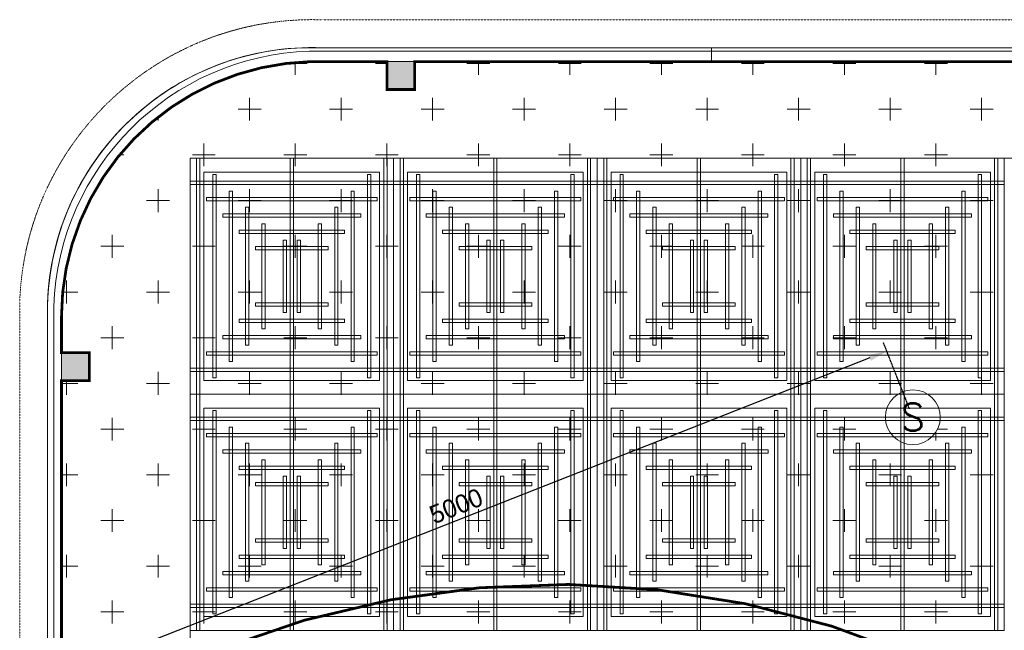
# Model space of a CAD drawing. Header units: millimetres. Extents: x 149250 to 222845, y -30669 to 18303.
# Tile 30 of 36: x 200153 to 205532, y 14963 to 18303. Entities that reach past the tile are written whole.
import ezdxf
from ezdxf.enums import TextEntityAlignment as Align

# ---------------------------------------------------------------- set-up
doc = ezdxf.new("R2010")
doc.units = ezdxf.units.MM
doc.header["$MEASUREMENT"] = 0
doc.header["$PDMODE"] = 3
doc.linetypes.add('( Hidden )', pattern=[0.375, 0.25, -0.125])
doc.linetypes.add('IRISH HOUSE_FF46_HYD AIRPORT_HVAC DUCTING LAYOUT 3$0$( Dashed )', pattern=[0.75, 0.5, -0.25])
doc.layers.get('0').update_dxf_attribs({"lineweight": 5})
doc.layers.get('Defpoints').update_dxf_attribs({"color": 2, "lineweight": 20})
for name, color, linetype, lineweight in [('A-ANNO-DIMS-30', 7, 'Continuous', 5), ('IRISH HOUSE_FF46_HYD AIRPORT_HVAC DUCTING LAYOUT 3$0$00 Structural', 2, 'Continuous', 25), ('IRISH HOUSE_FF46_HYD AIRPORT_HVAC DUCTING LAYOUT 3$0$02_Elevation 00', 8, 'Continuous', 9), ('IRISH HOUSE_FF46_HYD AIRPORT_HVAC DUCTING LAYOUT 3$0$08_Hatch', 140, 'Continuous', 9), ('IRISH HOUSE_FF46_HYD AIRPORT_HVAC DUCTING LAYOUT 3$0$Ceiling', 14, 'Continuous', 9), ('IRISH HOUSE_FF46_HYD AIRPORT_HVAC DUCTING LAYOUT 3$0$Furniture', 14, 'Continuous', 9), ('IRISH HOUSE_FF46_HYD AIRPORT_HVAC DUCTING LAYOUT 3$0$Grey', 8, 'Continuous', 9)]:
    doc.layers.add(name, color=color, linetype=linetype, lineweight=lineweight)
for name, color, linetype, lineweight, true_color in [('IRISH HOUSE_FF46_HYD AIRPORT_HVAC DUCTING LAYOUT 3$0$03 Partition', 7, 'Continuous', 25, 0x2776bb), ('M-MEP-ELFA-DETECTOR', 7, 'Continuous', 20, 0xa50000), ('M-MEP-ELPR-EQUIP', 6, 'Continuous', 20, 0xff00ff)]:
    doc.layers.add(name, color=color, linetype=linetype, lineweight=lineweight, true_color=true_color)
doc.layers.add('IRISH HOUSE_FF46_HYD AIRPORT_HVAC DUCTING LAYOUT 3$0$Flooring', color=8, linetype='Continuous')
doc.layers.add('IRISH HOUSE_FF46_HYD AIRPORT_HVAC DUCTING LAYOUT 3$0$RCP LAYOUT', color=9, linetype='Continuous', true_color=0x808080)
doc.styles.add('Oswald Light', font='txt')
doc.styles.get("Standard").update_dxf_attribs({"font": 'romans.shx'})
doc.dimstyles.new('MDS-50', dxfattribs={"dimtxt": 100, "dimasz": 100, "dimexe": 50, "dimexo": 50, "dimgap": 25, "dimtad": 1, "dimdec": 0, "dimtxsty": 'Oswald Light', "dimcen": 0, "dimdle": 1.5875, "dimazin": 0, "dimtfac": 1, "dimtdec": 0, "dimtix": 1, "dimtmove": 0, "dimatfit": 0, "dimfxl": 1, "dimfrac": 2, "dimtolj": 1, "dimarcsym": 0})

# ---------------------------------------------------------------- blocks, each defined once
blk = doc.blocks.new('IRISH HOUSE_FF46_HYD AIRPORT_HVAC DUCTING LAYOUT 3$0$IRISH HOUSE-RCP LAYOUT')
at = {"layer": 'IRISH HOUSE_FF46_HYD AIRPORT_HVAC DUCTING LAYOUT 3$0$00 Structural', "lineweight": 0, "ltscale": 0.25, "true_color": 0x808080}
h = blk.add_hatch(color=8, dxfattribs=at)
h.dxf.hatch_style = 1
h.paths.add_polyline_path([(1812, 8901.5), (1812, 8749.1), (1964.4, 8749.1), (1964.4, 8901.5)])
h = blk.add_hatch(color=8, dxfattribs=at)
h.dxf.hatch_style = 1
h.paths.add_polyline_path([(34, 7309.1), (34, 7156.7), (186.4, 7156.7), (186.4, 7309.1)])
at = {"color": 8, "lineweight": 0, "ltscale": 0.25, "true_color": 0x808080}
for p, q in [((736.3, 1918.2), (736.3, 8372.8)), ((736.3, 8372.8), (7409.9, 8372.8)), ((736.3, 7081.9), (736.3, 8372.8)), ((736.3, 8372.8), (1848.5, 8372.8)), ((2960.8, 8372.8), (1848.5, 8372.8)), ((1848.5, 8372.8), (1848.5, 7081.9)), ((1848.5, 8372.8), (1848.5, 7081.9)), ((2960.8, 7081.9), (2960.8, 8372.8)), ((2960.8, 8372.8), (4073.1, 8372.8)), ((2960.8, 7081.9), (2960.8, 8372.8)), ((4073.1, 8372.8), (4073.1, 7081.9)), ((5185.4, 8372.8), (4073.1, 8372.8)), ((4073.1, 8372.8), (4073.1, 7081.9)), ((5185.4, 7081.9), (5185.4, 8372.8)), ((812.5, 7158.1), (812.5, 8296.6)), ((812.5, 8296.6), (1772.3, 8296.6)), ((1772.3, 8296.6), (1772.3, 7158.1)), ((2884.6, 8296.6), (1924.7, 8296.6)), ((1924.7, 8296.6), (1924.7, 7158.1)), ((2884.6, 7158.1), (2884.6, 8296.6)), ((3037, 7158.1), (3037, 8296.6)), ((3037, 8296.6), (3996.9, 8296.6)), ((3996.9, 8296.6), (3996.9, 7158.1)), ((5109.2, 8296.6), (4149.3, 8296.6)), ((4149.3, 8296.6), (4149.3, 7158.1)), ((5109.2, 7158.1), (5109.2, 8296.6)), ((1772.3, 7158.1), (812.5, 7158.1)), ((1924.7, 7158.1), (2884.6, 7158.1)), ((3996.9, 7158.1), (3037, 7158.1)), ((4149.3, 7158.1), (5109.2, 7158.1)), ((1848.5, 7081.9), (736.3, 7081.9)), ((1848.5, 7081.9), (736.3, 7081.9)), ((736.3, 7081.9), (736.3, 5790.9)), ((1848.5, 7081.9), (2960.8, 7081.9)), ((1848.5, 7081.9), (2960.8, 7081.9)), ((1848.5, 5790.9), (1848.5, 7081.9)), ((1848.5, 5790.9), (1848.5, 7081.9)), ((4073.1, 7081.9), (2960.8, 7081.9)), ((4073.1, 7081.9), (2960.8, 7081.9)), ((2960.8, 7081.9), (2960.8, 5790.9)), ((2960.8, 7081.9), (2960.8, 5790.9)), ((4073.1, 5790.9), (4073.1, 7081.9)), ((4073.1, 7081.9), (5185.4, 7081.9)), ((4073.1, 7081.9), (5185.4, 7081.9)), ((4073.1, 5790.9), (4073.1, 7081.9)), ((5185.4, 7081.9), (5185.4, 5790.9)), ((1772.3, 7005.7), (812.5, 7005.7)), ((812.5, 7005.7), (812.5, 5867.1)), ((1772.3, 5867.1), (1772.3, 7005.7)), ((1924.7, 7005.7), (2884.6, 7005.7)), ((1924.7, 5867.1), (1924.7, 7005.7)), ((2884.6, 7005.7), (2884.6, 5867.1)), ((3996.9, 7005.7), (3037, 7005.7)), ((3037, 7005.7), (3037, 5867.1)), ((3996.9, 5867.1), (3996.9, 7005.7)), ((4149.3, 7005.7), (5109.2, 7005.7)), ((4149.3, 5867.1), (4149.3, 7005.7)), ((5109.2, 7005.7), (5109.2, 5867.1)), ((812.5, 5867.1), (1772.3, 5867.1)), ((2884.6, 5867.1), (1924.7, 5867.1)), ((3037, 5867.1), (3996.9, 5867.1)), ((5109.2, 5867.1), (4149.3, 5867.1)), ((736.3, 5790.9), (1848.5, 5790.9)), ((2960.8, 5790.9), (1848.5, 5790.9)), ((2960.8, 5790.9), (4073.1, 5790.9)), ((5185.4, 5790.9), (4073.1, 5790.9))]:
    blk.add_line(p, q, dxfattribs=at)
at = {"layer": 'IRISH HOUSE_FF46_HYD AIRPORT_HVAC DUCTING LAYOUT 3$0$00 Structural', "color": 8, "lineweight": 0, "ltscale": 0.25, "true_color": 0x808080}
for p, q in [((1812, 8901.5), (1964.4, 8901.5)), ((1812, 8749.1), (1812, 8901.5)), ((1964.4, 8901.5), (1964.4, 8749.1)), ((1964.4, 8749.1), (1812, 8749.1)), ((34, 7309.1), (186.4, 7309.1)), ((34, 7156.7), (34, 7309.1)), ((186.4, 7309.1), (186.4, 7156.7)), ((186.4, 7156.7), (34, 7156.7))]:
    blk.add_line(p, q, dxfattribs=at)
at = {"layer": 'IRISH HOUSE_FF46_HYD AIRPORT_HVAC DUCTING LAYOUT 3$0$02_Elevation 00', "color": 8, "lineweight": 0, "ltscale": 0.25, "true_color": 0x808080}
blk.add_line((3585.4, 8901.6), (6588.5, 8901.6), dxfattribs=at)
at = {"layer": 'IRISH HOUSE_FF46_HYD AIRPORT_HVAC DUCTING LAYOUT 3$0$03 Partition', "color": 8, "lineweight": 0, "ltscale": 0.25, "true_color": 0x808080}
for p, q in [((1459, 8977.8), (3585.4, 8977.8)), ((-42.2, 4994.4), (-42.2, 7494.2))]:
    blk.add_line(p, q, dxfattribs=at)
blk.add_arc((1404.6, 7531.5), 1447.3, 87.8468, 181.475, dxfattribs=at)
at = {"layer": 'IRISH HOUSE_FF46_HYD AIRPORT_HVAC DUCTING LAYOUT 3$0$08_Hatch', "color": 8, "lineweight": 0, "ltscale": 0.25, "true_color": 0x808080}
for p, q in [((1354.8, 8977.7), (3585.4, 8977.7)), ((3585.4, 8977.7), (3585.4, 8901.5)), ((3585.4, 8901.5), (1431, 8901.5)), ((-42.2, 4994.4), (-42.2, 7580.7)), ((34, 7504.5), (34, 4994.4))]:
    blk.add_line(p, q, dxfattribs=at)
for centre, radius, start, end in [((1404.5, 7531), 1447.6, 91.9701, 178.0299), ((1431, 7504.5), 1397, 90, 180)]:
    blk.add_arc(centre, radius, start, end, dxfattribs=at)
at = {"layer": 'IRISH HOUSE_FF46_HYD AIRPORT_HVAC DUCTING LAYOUT 3$0$Ceiling', "color": 8, "lineweight": 0, "ltscale": 0.25, "true_color": 0x808080}
for p, q in [((789.9, 8372.8), (772, 8372.8)), ((772, 8372.8), (772, 7081.9)), ((789.9, 7081.9), (789.9, 8372.8)), ((1283.5, 7081.9), (1283.5, 8372.8)), ((1283.5, 8372.8), (1301.3, 8372.8)), ((1301.3, 8372.8), (1301.3, 7081.9)), ((1794.9, 7081.9), (1794.9, 8372.8)), ((1794.9, 8372.8), (1812.8, 8372.8)), ((1812.8, 8372.8), (1812.8, 7081.9)), ((1902.2, 8372.8), (1884.3, 8372.8)), ((1884.3, 8372.8), (1884.3, 7081.9)), ((1902.2, 7081.9), (1902.2, 8372.8)), ((2413.6, 8372.8), (2395.8, 8372.8)), ((2395.8, 8372.8), (2395.8, 7081.9)), ((2413.6, 7081.9), (2413.6, 8372.8)), ((2907.2, 7081.9), (2907.2, 8372.8)), ((2907.2, 8372.8), (2925.1, 8372.8)), ((2925.1, 8372.8), (2925.1, 7081.9)), ((3014.4, 8372.8), (2996.6, 8372.8)), ((2996.6, 8372.8), (2996.6, 7081.9)), ((3014.4, 7081.9), (3014.4, 8372.8)), ((3508, 7081.9), (3508, 8372.8)), ((3508, 8372.8), (3525.9, 8372.8)), ((3525.9, 8372.8), (3525.9, 7081.9)), ((4019.5, 7081.9), (4019.5, 8372.8)), ((4019.5, 8372.8), (4037.4, 8372.8)), ((4037.4, 8372.8), (4037.4, 7081.9)), ((4126.7, 8372.8), (4108.9, 8372.8)), ((4108.9, 8372.8), (4108.9, 7081.9)), ((4126.7, 7081.9), (4126.7, 8372.8)), ((4638.2, 8372.8), (4620.3, 8372.8)), ((4620.3, 8372.8), (4620.3, 7081.9)), ((4638.2, 7081.9), (4638.2, 8372.8)), ((5131.8, 7081.9), (5131.8, 8372.8)), ((5131.8, 8372.8), (5149.6, 8372.8)), ((5149.6, 8372.8), (5149.6, 7081.9)), ((1848.5, 8247.7), (736.3, 8247.7)), ((736.3, 8247.7), (736.3, 8229.8)), ((861.4, 7171.2), (861.4, 8283.4)), ((861.4, 8283.4), (879.3, 8283.4)), ((879.3, 8283.4), (879.3, 7171.2)), ((1705.6, 7171.2), (1705.6, 8283.4)), ((1705.6, 8283.4), (1723.4, 8283.4)), ((1723.4, 8283.4), (1723.4, 7171.2)), ((1848.5, 8229.8), (1848.5, 8247.7)), ((1848.5, 8247.7), (2960.8, 8247.7)), ((1848.5, 8229.8), (1848.5, 8247.7)), ((1991.5, 8283.4), (1973.7, 8283.4)), ((1973.7, 8283.4), (1973.7, 7171.2)), ((1991.5, 7171.2), (1991.5, 8283.4)), ((2835.7, 8283.4), (2817.8, 8283.4)), ((2817.8, 8283.4), (2817.8, 7171.2)), ((2835.7, 7171.2), (2835.7, 8283.4)), ((4073.1, 8247.7), (2960.8, 8247.7)), ((2960.8, 8247.7), (2960.8, 8229.8)), ((2960.8, 8247.7), (2960.8, 8229.8)), ((3085.9, 7171.2), (3085.9, 8283.4)), ((3085.9, 8283.4), (3103.8, 8283.4)), ((3103.8, 8283.4), (3103.8, 7171.2)), ((3930.1, 7171.2), (3930.1, 8283.4)), ((3930.1, 8283.4), (3948, 8283.4)), ((3948, 8283.4), (3948, 7171.2)), ((4073.1, 8229.8), (4073.1, 8247.7)), ((4073.1, 8229.8), (4073.1, 8247.7)), ((4073.1, 8247.7), (5185.4, 8247.7)), ((4216.1, 8283.4), (4198.2, 8283.4)), ((4198.2, 8283.4), (4198.2, 7171.2)), ((4216.1, 7171.2), (4216.1, 8283.4)), ((5060.3, 8283.4), (5042.4, 8283.4)), ((5042.4, 8283.4), (5042.4, 7171.2)), ((5060.3, 7171.2), (5060.3, 8283.4)), ((5185.4, 8247.7), (5185.4, 8229.8)), ((736.3, 8229.8), (1848.5, 8229.8)), ((950.7, 7260.6), (950.7, 8194)), ((950.7, 8194), (968.6, 8194)), ((968.6, 8194), (968.6, 7260.6)), ((1616.2, 7260.6), (1616.2, 8194)), ((1616.2, 8194), (1634.1, 8194)), ((1634.1, 8194), (1634.1, 7260.6)), ((2960.8, 8229.8), (1848.5, 8229.8)), ((2080.9, 8194), (2063, 8194)), ((2063, 8194), (2063, 7260.6)), ((2080.9, 7260.6), (2080.9, 8194)), ((2746.4, 8194), (2728.5, 8194)), ((2728.5, 8194), (2728.5, 7260.6)), ((2746.4, 7260.6), (2746.4, 8194)), ((2960.8, 8229.8), (4073.1, 8229.8)), ((3175.3, 7260.6), (3175.3, 8194)), ((3175.3, 8194), (3193.2, 8194)), ((3193.2, 8194), (3193.2, 7260.6)), ((3840.8, 7260.6), (3840.8, 8194)), ((3840.8, 8194), (3858.6, 8194)), ((3858.6, 8194), (3858.6, 7260.6)), ((5185.4, 8229.8), (4073.1, 8229.8)), ((4305.5, 8194), (4287.6, 8194)), ((4287.6, 8194), (4287.6, 7260.6)), ((4305.5, 7260.6), (4305.5, 8194)), ((4970.9, 8194), (4953, 8194)), ((4953, 8194), (4953, 7260.6)), ((4970.9, 7260.6), (4970.9, 8194)), ((825.6, 8158.3), (825.6, 8140.4)), ((1759.1, 8158.3), (825.6, 8158.3)), ((825.6, 8140.4), (1759.1, 8140.4)), ((1759.1, 8140.4), (1759.1, 8158.3)), ((1938, 8140.4), (1938, 8158.3)), ((1938, 8158.3), (2871.5, 8158.3)), ((2871.5, 8140.4), (1938, 8140.4)), ((2871.5, 8158.3), (2871.5, 8140.4)), ((3050.2, 8158.3), (3050.2, 8140.4)), ((3983.6, 8158.3), (3050.2, 8158.3)), ((3050.2, 8140.4), (3983.6, 8140.4)), ((3983.6, 8140.4), (3983.6, 8158.3)), ((4162.6, 8140.4), (4162.6, 8158.3)), ((4162.6, 8158.3), (5096, 8158.3)), ((5096, 8140.4), (4162.6, 8140.4)), ((5096, 8158.3), (5096, 8140.4)), ((1040.1, 7349.9), (1040.1, 8104.7)), ((1040.1, 8104.7), (1058, 8104.7)), ((1058, 8104.7), (1058, 7349.9)), ((1526.8, 7349.9), (1526.8, 8104.7)), ((1526.8, 8104.7), (1544.7, 8104.7)), ((1544.7, 8104.7), (1544.7, 7349.9)), ((2170.3, 8104.7), (2152.4, 8104.7)), ((2152.4, 8104.7), (2152.4, 7349.9)), ((2170.3, 7349.9), (2170.3, 8104.7)), ((2657, 8104.7), (2639.1, 8104.7)), ((2639.1, 8104.7), (2639.1, 7349.9)), ((2657, 7349.9), (2657, 8104.7)), ((3264.7, 7349.9), (3264.7, 8104.7)), ((3264.7, 8104.7), (3282.5, 8104.7)), ((3282.5, 8104.7), (3282.5, 7349.9)), ((3751.4, 7349.9), (3751.4, 8104.7)), ((3751.4, 8104.7), (3769.3, 8104.7)), ((3769.3, 8104.7), (3769.3, 7349.9)), ((4394.8, 8104.7), (4376.9, 8104.7)), ((4376.9, 8104.7), (4376.9, 7349.9)), ((4394.8, 7349.9), (4394.8, 8104.7)), ((4881.5, 8104.7), (4863.7, 8104.7)), ((4863.7, 8104.7), (4863.7, 7349.9)), ((4881.5, 7349.9), (4881.5, 8104.7)), ((915, 8068.9), (915, 8051.1)), ((1669.7, 8068.9), (915, 8068.9)), ((915, 8051.1), (1669.7, 8051.1)), ((1669.7, 8051.1), (1669.7, 8068.9)), ((2027.4, 8051.1), (2027.4, 8068.9)), ((2027.4, 8068.9), (2782.1, 8068.9)), ((2782.1, 8051.1), (2027.4, 8051.1)), ((2782.1, 8068.9), (2782.1, 8051.1)), ((3139.5, 8068.9), (3139.5, 8051.1)), ((3894.2, 8068.9), (3139.5, 8068.9)), ((3139.5, 8051.1), (3894.2, 8051.1)), ((3894.2, 8051.1), (3894.2, 8068.9)), ((4252, 8051.1), (4252, 8068.9)), ((4252, 8068.9), (5006.7, 8068.9)), ((5006.7, 8051.1), (4252, 8051.1)), ((5006.7, 8068.9), (5006.7, 8051.1)), ((1004.4, 7979.6), (1004.4, 7961.7)), ((1580.4, 7979.6), (1004.4, 7979.6)), ((1129.5, 7439.3), (1129.5, 8015.3)), ((1129.5, 8015.3), (1147.3, 8015.3)), ((1147.3, 8015.3), (1147.3, 7439.3)), ((1455.3, 8015.3), (1437.4, 8015.3)), ((1437.4, 8015.3), (1437.4, 7439.3)), ((1455.3, 7439.3), (1455.3, 8015.3)), ((1580.4, 7961.7), (1580.4, 7979.6)), ((2116.7, 7961.7), (2116.7, 7979.6)), ((2116.7, 7979.6), (2692.7, 7979.6)), ((2241.8, 7439.3), (2241.8, 8015.3)), ((2241.8, 8015.3), (2259.7, 8015.3)), ((2259.7, 8015.3), (2259.7, 7439.3)), ((2567.6, 8015.3), (2549.8, 8015.3)), ((2549.8, 8015.3), (2549.8, 7439.3)), ((2567.6, 7439.3), (2567.6, 8015.3)), ((2692.7, 7979.6), (2692.7, 7961.7)), ((3228.9, 7979.6), (3228.9, 7961.7)), ((3804.9, 7979.6), (3228.9, 7979.6)), ((3354, 7439.3), (3354, 8015.3)), ((3354, 8015.3), (3371.9, 8015.3)), ((3371.9, 8015.3), (3371.9, 7439.3)), ((3679.8, 8015.3), (3661.9, 8015.3)), ((3661.9, 8015.3), (3661.9, 7439.3)), ((3679.8, 7439.3), (3679.8, 8015.3)), ((3804.9, 7961.7), (3804.9, 7979.6)), ((4341.3, 7961.7), (4341.3, 7979.6)), ((4341.3, 7979.6), (4917.3, 7979.6)), ((4466.4, 7439.3), (4466.4, 8015.3)), ((4466.4, 8015.3), (4484.3, 8015.3)), ((4484.3, 8015.3), (4484.3, 7439.3)), ((4792.2, 8015.3), (4774.3, 8015.3)), ((4774.3, 8015.3), (4774.3, 7439.3)), ((4792.2, 7439.3), (4792.2, 8015.3)), ((4917.3, 7979.6), (4917.3, 7961.7)), ((1004.4, 7961.7), (1580.4, 7961.7)), ((1245.6, 7528.7), (1245.6, 7925.9)), ((1245.6, 7925.9), (1263.5, 7925.9)), ((1263.5, 7925.9), (1263.5, 7528.7)), ((1339.1, 7925.9), (1321.2, 7925.9)), ((1321.2, 7925.9), (1321.2, 7528.7)), ((1339.1, 7528.7), (1339.1, 7925.9)), ((2692.7, 7961.7), (2116.7, 7961.7)), ((2358, 7528.7), (2358, 7925.9)), ((2358, 7925.9), (2375.9, 7925.9)), ((2375.9, 7925.9), (2375.9, 7528.7)), ((2451.5, 7925.9), (2433.6, 7925.9)), ((2433.6, 7925.9), (2433.6, 7528.7)), ((2451.5, 7528.7), (2451.5, 7925.9)), ((3228.9, 7961.7), (3804.9, 7961.7)), ((3470.2, 7528.7), (3470.2, 7925.9)), ((3470.2, 7925.9), (3488.1, 7925.9)), ((3488.1, 7925.9), (3488.1, 7528.7)), ((3563.6, 7925.9), (3545.8, 7925.9)), ((3545.8, 7925.9), (3545.8, 7528.7)), ((3563.6, 7528.7), (3563.6, 7925.9)), ((4917.3, 7961.7), (4341.3, 7961.7)), ((4582.6, 7528.7), (4582.6, 7925.9)), ((4582.6, 7925.9), (4600.4, 7925.9)), ((4600.4, 7925.9), (4600.4, 7528.7)), ((4676, 7925.9), (4658.1, 7925.9)), ((4658.1, 7925.9), (4658.1, 7528.7)), ((4676, 7528.7), (4676, 7925.9)), ((1093.7, 7890.2), (1093.7, 7872.3)), ((1491, 7890.2), (1093.7, 7890.2)), ((1093.7, 7872.3), (1491, 7872.3)), ((1491, 7872.3), (1491, 7890.2)), ((2206.1, 7872.3), (2206.1, 7890.2)), ((2206.1, 7890.2), (2603.4, 7890.2)), ((2603.4, 7872.3), (2206.1, 7872.3)), ((2603.4, 7890.2), (2603.4, 7872.3)), ((3318.3, 7890.2), (3318.3, 7872.3)), ((3715.6, 7890.2), (3318.3, 7890.2)), ((3318.3, 7872.3), (3715.6, 7872.3)), ((3715.6, 7872.3), (3715.6, 7890.2)), ((4430.7, 7872.3), (4430.7, 7890.2)), ((4430.7, 7890.2), (4827.9, 7890.2)), ((4827.9, 7872.3), (4430.7, 7872.3)), ((4827.9, 7890.2), (4827.9, 7872.3)), ((1093.7, 7564.4), (1093.7, 7582.3)), ((1093.7, 7582.3), (1491, 7582.3)), ((1491, 7564.4), (1093.7, 7564.4)), ((1491, 7582.3), (1491, 7564.4)), ((2603.4, 7582.3), (2206.1, 7582.3)), ((2206.1, 7582.3), (2206.1, 7564.4)), ((2206.1, 7564.4), (2603.4, 7564.4)), ((2603.4, 7564.4), (2603.4, 7582.3)), ((3318.3, 7564.4), (3318.3, 7582.3)), ((3318.3, 7582.3), (3715.6, 7582.3)), ((3715.6, 7564.4), (3318.3, 7564.4)), ((3715.6, 7582.3), (3715.6, 7564.4)), ((4827.9, 7582.3), (4430.7, 7582.3)), ((4430.7, 7582.3), (4430.7, 7564.4)), ((4430.7, 7564.4), (4827.9, 7564.4)), ((4827.9, 7564.4), (4827.9, 7582.3)), ((1004.4, 7475.1), (1004.4, 7492.9)), ((1004.4, 7492.9), (1580.4, 7492.9)), ((1263.5, 7528.7), (1245.6, 7528.7)), ((1321.2, 7528.7), (1339.1, 7528.7)), ((1580.4, 7492.9), (1580.4, 7475.1)), ((2692.7, 7492.9), (2116.7, 7492.9)), ((2116.7, 7492.9), (2116.7, 7475.1)), ((2375.9, 7528.7), (2358, 7528.7)), ((2433.6, 7528.7), (2451.5, 7528.7)), ((2692.7, 7475.1), (2692.7, 7492.9)), ((3228.9, 7475.1), (3228.9, 7492.9)), ((3228.9, 7492.9), (3804.9, 7492.9)), ((3488.1, 7528.7), (3470.2, 7528.7)), ((3545.8, 7528.7), (3563.6, 7528.7)), ((3804.9, 7492.9), (3804.9, 7475.1)), ((4917.3, 7492.9), (4341.3, 7492.9)), ((4341.3, 7492.9), (4341.3, 7475.1)), ((4600.4, 7528.7), (4582.6, 7528.7)), ((4658.1, 7528.7), (4676, 7528.7)), ((4917.3, 7475.1), (4917.3, 7492.9)), ((1580.4, 7475.1), (1004.4, 7475.1)), ((1147.3, 7439.3), (1129.5, 7439.3)), ((1437.4, 7439.3), (1455.3, 7439.3)), ((2116.7, 7475.1), (2692.7, 7475.1)), ((2259.7, 7439.3), (2241.8, 7439.3)), ((2549.8, 7439.3), (2567.6, 7439.3)), ((3804.9, 7475.1), (3228.9, 7475.1)), ((3371.9, 7439.3), (3354, 7439.3)), ((3661.9, 7439.3), (3679.8, 7439.3)), ((4341.3, 7475.1), (4917.3, 7475.1)), ((4484.3, 7439.3), (4466.4, 7439.3)), ((4774.3, 7439.3), (4792.2, 7439.3)), ((915, 7385.7), (915, 7403.6)), ((915, 7403.6), (1669.7, 7403.6)), ((1669.7, 7385.7), (915, 7385.7)), ((1669.7, 7403.6), (1669.7, 7385.7)), ((2782.1, 7403.6), (2027.4, 7403.6)), ((2027.4, 7403.6), (2027.4, 7385.7)), ((2027.4, 7385.7), (2782.1, 7385.7)), ((2782.1, 7385.7), (2782.1, 7403.6)), ((3139.6, 7385.7), (3139.6, 7403.6)), ((3139.6, 7403.6), (3894.3, 7403.6)), ((3894.3, 7385.7), (3139.6, 7385.7)), ((3894.3, 7403.6), (3894.3, 7385.7)), ((5006.7, 7403.6), (4251.9, 7403.6)), ((4251.9, 7403.6), (4251.9, 7385.7)), ((4251.9, 7385.7), (5006.7, 7385.7)), ((5006.7, 7385.7), (5006.7, 7403.6)), ((1058, 7349.9), (1040.1, 7349.9)), ((1544.7, 7349.9), (1526.8, 7349.9)), ((2152.4, 7349.9), (2170.3, 7349.9)), ((2639.1, 7349.9), (2657, 7349.9)), ((3282.5, 7349.9), (3264.7, 7349.9)), ((3769.3, 7349.9), (3751.4, 7349.9)), ((4376.9, 7349.9), (4394.8, 7349.9)), ((4863.7, 7349.9), (4881.5, 7349.9)), ((825.6, 7296.3), (825.6, 7314.2)), ((825.6, 7314.2), (1759.1, 7314.2)), ((1759.1, 7296.3), (825.6, 7296.3)), ((1759.1, 7314.2), (1759.1, 7296.3)), ((2871.5, 7314.2), (1938, 7314.2)), ((1938, 7314.2), (1938, 7296.3)), ((1938, 7296.3), (2871.5, 7296.3)), ((2871.5, 7296.3), (2871.5, 7314.2)), ((3050.2, 7296.3), (3050.2, 7314.2)), ((3050.2, 7314.2), (3983.6, 7314.2)), ((3983.6, 7296.3), (3050.2, 7296.3)), ((3983.6, 7314.2), (3983.6, 7296.3)), ((5096, 7314.2), (4162.6, 7314.2)), ((4162.6, 7314.2), (4162.6, 7296.3)), ((4162.6, 7296.3), (5096, 7296.3)), ((5096, 7296.3), (5096, 7314.2)), ((736.3, 7224.8), (1848.5, 7224.8)), ((736.3, 7207), (736.3, 7224.8)), ((968.6, 7260.6), (950.7, 7260.6)), ((1634.1, 7260.6), (1616.2, 7260.6)), ((2960.8, 7224.8), (1848.5, 7224.8)), ((1848.5, 7224.8), (1848.5, 7207)), ((1848.5, 7224.8), (1848.5, 7207)), ((2063, 7260.6), (2080.9, 7260.6)), ((2728.5, 7260.6), (2746.4, 7260.6)), ((2960.8, 7224.8), (4073.1, 7224.8)), ((2960.8, 7207), (2960.8, 7224.8)), ((2960.8, 7207), (2960.8, 7224.8)), ((3193.2, 7260.6), (3175.3, 7260.6)), ((3858.6, 7260.6), (3840.8, 7260.6)), ((4073.1, 7224.8), (4073.1, 7207)), ((5185.4, 7224.8), (4073.1, 7224.8)), ((4073.1, 7224.8), (4073.1, 7207)), ((4287.6, 7260.6), (4305.5, 7260.6)), ((4953, 7260.6), (4970.9, 7260.6)), ((5185.4, 7207), (5185.4, 7224.8)), ((1848.5, 7207), (736.3, 7207)), ((879.3, 7171.2), (861.4, 7171.2)), ((1723.4, 7171.2), (1705.6, 7171.2)), ((1848.5, 7207), (2960.8, 7207)), ((1973.7, 7171.2), (1991.5, 7171.2)), ((2817.8, 7171.2), (2835.7, 7171.2)), ((4073.1, 7207), (2960.8, 7207)), ((3103.8, 7171.2), (3085.9, 7171.2)), ((3948, 7171.2), (3930.1, 7171.2)), ((4073.1, 7207), (5185.4, 7207)), ((4198.2, 7171.2), (4216.1, 7171.2)), ((5042.4, 7171.2), (5060.3, 7171.2)), ((772, 7081.9), (789.9, 7081.9)), ((772, 7081.9), (789.9, 7081.9)), ((772, 5790.9), (772, 7081.9)), ((789.9, 7081.9), (789.9, 5790.9)), ((1301.3, 7081.9), (1283.5, 7081.9)), ((1301.3, 7081.9), (1283.5, 7081.9)), ((1283.5, 7081.9), (1283.5, 5790.9)), ((1301.3, 5790.9), (1301.3, 7081.9)), ((1812.8, 7081.9), (1794.9, 7081.9)), ((1812.8, 7081.9), (1794.9, 7081.9)), ((1794.9, 7081.9), (1794.9, 5790.9)), ((1812.8, 5790.9), (1812.8, 7081.9)), ((1884.3, 7081.9), (1902.2, 7081.9)), ((1884.3, 7081.9), (1902.2, 7081.9)), ((1884.3, 5790.9), (1884.3, 7081.9)), ((1902.2, 7081.9), (1902.2, 5790.9)), ((2395.8, 7081.9), (2413.6, 7081.9)), ((2395.8, 7081.9), (2413.6, 7081.9)), ((2395.8, 5790.9), (2395.8, 7081.9)), ((2413.6, 7081.9), (2413.6, 5790.9)), ((2925.1, 7081.9), (2907.2, 7081.9)), ((2925.1, 7081.9), (2907.2, 7081.9)), ((2907.2, 7081.9), (2907.2, 5790.9)), ((2925.1, 5790.9), (2925.1, 7081.9)), ((2996.6, 7081.9), (3014.4, 7081.9)), ((2996.6, 7081.9), (3014.4, 7081.9)), ((2996.6, 5790.9), (2996.6, 7081.9)), ((3014.4, 7081.9), (3014.4, 5790.9)), ((3525.9, 7081.9), (3508, 7081.9)), ((3525.9, 7081.9), (3508, 7081.9)), ((3508, 7081.9), (3508, 5790.9)), ((3525.9, 5790.9), (3525.9, 7081.9)), ((4037.4, 7081.9), (4019.5, 7081.9)), ((4037.4, 7081.9), (4019.5, 7081.9)), ((4019.5, 7081.9), (4019.5, 5790.9)), ((4037.4, 5790.9), (4037.4, 7081.9)), ((4108.9, 7081.9), (4126.7, 7081.9)), ((4108.9, 7081.9), (4126.7, 7081.9)), ((4108.9, 5790.9), (4108.9, 7081.9)), ((4126.7, 7081.9), (4126.7, 5790.9)), ((4620.3, 7081.9), (4638.2, 7081.9)), ((4620.3, 7081.9), (4638.2, 7081.9)), ((4620.3, 5790.9), (4620.3, 7081.9)), ((4638.2, 7081.9), (4638.2, 5790.9)), ((5149.6, 7081.9), (5131.8, 7081.9)), ((5149.6, 7081.9), (5131.8, 7081.9)), ((5131.8, 7081.9), (5131.8, 5790.9)), ((5149.6, 5790.9), (5149.6, 7081.9)), ((1848.5, 6956.7), (736.3, 6956.7)), ((736.3, 6956.7), (736.3, 6938.9)), ((879.3, 6992.5), (861.4, 6992.5)), ((861.4, 6992.5), (861.4, 5880.3)), ((879.3, 5880.3), (879.3, 6992.5)), ((1723.4, 6992.5), (1705.6, 6992.5)), ((1705.6, 6992.5), (1705.6, 5880.3)), ((1723.4, 5880.3), (1723.4, 6992.5)), ((1848.5, 6938.9), (1848.5, 6956.7)), ((1848.5, 6956.7), (2960.8, 6956.7)), ((1848.5, 6938.9), (1848.5, 6956.7)), ((1973.7, 6992.5), (1991.5, 6992.5)), ((1973.7, 5880.3), (1973.7, 6992.5)), ((1991.5, 6992.5), (1991.5, 5880.3)), ((2817.8, 6992.5), (2835.7, 6992.5)), ((2817.8, 5880.3), (2817.8, 6992.5)), ((2835.7, 6992.5), (2835.7, 5880.3)), ((4073.1, 6956.7), (2960.8, 6956.7)), ((2960.8, 6956.7), (2960.8, 6938.9)), ((2960.8, 6956.7), (2960.8, 6938.9)), ((3103.8, 6992.5), (3085.9, 6992.5)), ((3085.9, 6992.5), (3085.9, 5880.3)), ((3103.8, 5880.3), (3103.8, 6992.5)), ((3948, 6992.5), (3930.1, 6992.5)), ((3930.1, 6992.5), (3930.1, 5880.3)), ((3948, 5880.3), (3948, 6992.5)), ((4073.1, 6938.9), (4073.1, 6956.7)), ((4073.1, 6938.9), (4073.1, 6956.7)), ((4073.1, 6956.7), (5185.4, 6956.7)), ((4198.2, 6992.5), (4216.1, 6992.5)), ((4198.2, 5880.3), (4198.2, 6992.5)), ((4216.1, 6992.5), (4216.1, 5880.3)), ((5042.4, 6992.5), (5060.3, 6992.5)), ((5042.4, 5880.3), (5042.4, 6992.5)), ((5060.3, 6992.5), (5060.3, 5880.3)), ((5185.4, 6956.7), (5185.4, 6938.9)), ((736.3, 6938.9), (1848.5, 6938.9)), ((968.6, 6903.1), (950.7, 6903.1)), ((950.7, 6903.1), (950.7, 5969.7)), ((968.6, 5969.7), (968.6, 6903.1)), ((1634.1, 6903.1), (1616.2, 6903.1)), ((1616.2, 6903.1), (1616.2, 5969.7)), ((1634.1, 5969.7), (1634.1, 6903.1)), ((2960.8, 6938.9), (1848.5, 6938.9)), ((2063, 6903.1), (2080.9, 6903.1)), ((2063, 5969.7), (2063, 6903.1)), ((2080.9, 6903.1), (2080.9, 5969.7)), ((2728.5, 6903.1), (2746.4, 6903.1)), ((2728.5, 5969.7), (2728.5, 6903.1)), ((2746.4, 6903.1), (2746.4, 5969.7)), ((2960.8, 6938.9), (4073.1, 6938.9)), ((3193.2, 6903.1), (3175.3, 6903.1)), ((3175.3, 6903.1), (3175.3, 5969.7)), ((3193.2, 5969.7), (3193.2, 6903.1)), ((3858.6, 6903.1), (3840.8, 6903.1)), ((3840.8, 6903.1), (3840.8, 5969.7)), ((3858.6, 5969.7), (3858.6, 6903.1)), ((5185.4, 6938.9), (4073.1, 6938.9)), ((4287.6, 6903.1), (4305.5, 6903.1)), ((4287.6, 5969.7), (4287.6, 6903.1)), ((4305.5, 6903.1), (4305.5, 5969.7)), ((4953, 6903.1), (4970.9, 6903.1)), ((4953, 5969.7), (4953, 6903.1)), ((4970.9, 6903.1), (4970.9, 5969.7)), ((825.6, 6867.4), (825.6, 6849.5)), ((1759.1, 6867.4), (825.6, 6867.4)), ((825.6, 6849.5), (1759.1, 6849.5)), ((1759.1, 6849.5), (1759.1, 6867.4)), ((1938, 6849.5), (1938, 6867.4)), ((1938, 6867.4), (2871.5, 6867.4)), ((2871.5, 6849.5), (1938, 6849.5)), ((2871.5, 6867.4), (2871.5, 6849.5)), ((3050.2, 6867.4), (3050.2, 6849.5)), ((3983.6, 6867.4), (3050.2, 6867.4)), ((3050.2, 6849.5), (3983.6, 6849.5)), ((3983.6, 6849.5), (3983.6, 6867.4)), ((4162.6, 6849.5), (4162.6, 6867.4)), ((4162.6, 6867.4), (5096, 6867.4)), ((5096, 6849.5), (4162.6, 6849.5)), ((5096, 6867.4), (5096, 6849.5)), ((1058, 6813.8), (1040.1, 6813.8)), ((1040.1, 6813.8), (1040.1, 6059)), ((1058, 6059), (1058, 6813.8)), ((1544.7, 6813.8), (1526.8, 6813.8)), ((1526.8, 6813.8), (1526.8, 6059)), ((1544.7, 6059), (1544.7, 6813.8)), ((2152.4, 6813.8), (2170.3, 6813.8)), ((2152.4, 6059), (2152.4, 6813.8)), ((2170.3, 6813.8), (2170.3, 6059)), ((2639.1, 6813.8), (2657, 6813.8)), ((2639.1, 6059), (2639.1, 6813.8)), ((2657, 6813.8), (2657, 6059)), ((3282.5, 6813.8), (3264.7, 6813.8)), ((3264.7, 6813.8), (3264.7, 6059)), ((3282.5, 6059), (3282.5, 6813.8)), ((3769.3, 6813.8), (3751.4, 6813.8)), ((3751.4, 6813.8), (3751.4, 6059)), ((3769.3, 6059), (3769.3, 6813.8)), ((4376.9, 6813.8), (4394.8, 6813.8)), ((4376.9, 6059), (4376.9, 6813.8)), ((4394.8, 6813.8), (4394.8, 6059)), ((4863.7, 6813.8), (4881.5, 6813.8)), ((4863.7, 6059), (4863.7, 6813.8)), ((4881.5, 6813.8), (4881.5, 6059)), ((915, 6778), (915, 6760.1)), ((1669.7, 6778), (915, 6778)), ((915, 6760.1), (1669.7, 6760.1)), ((1669.7, 6760.1), (1669.7, 6778)), ((2027.4, 6760.1), (2027.4, 6778)), ((2027.4, 6778), (2782.1, 6778)), ((2782.1, 6760.1), (2027.4, 6760.1)), ((2782.1, 6778), (2782.1, 6760.1)), ((3139.6, 6778), (3139.6, 6760.1)), ((3894.3, 6778), (3139.6, 6778)), ((3139.6, 6760.1), (3894.3, 6760.1)), ((3894.3, 6760.1), (3894.3, 6778)), ((4251.9, 6760.1), (4251.9, 6778)), ((4251.9, 6778), (5006.7, 6778)), ((5006.7, 6760.1), (4251.9, 6760.1)), ((5006.7, 6778), (5006.7, 6760.1)), ((1004.4, 6688.7), (1004.4, 6670.8)), ((1580.4, 6688.7), (1004.4, 6688.7)), ((1147.3, 6724.4), (1129.5, 6724.4)), ((1129.5, 6724.4), (1129.5, 6148.4)), ((1147.3, 6148.4), (1147.3, 6724.4)), ((1437.4, 6724.4), (1455.3, 6724.4)), ((1437.4, 6148.4), (1437.4, 6724.4)), ((1455.3, 6724.4), (1455.3, 6148.4)), ((1580.4, 6670.8), (1580.4, 6688.7)), ((2116.7, 6670.8), (2116.7, 6688.7)), ((2116.7, 6688.7), (2692.7, 6688.7)), ((2259.7, 6724.4), (2241.8, 6724.4)), ((2241.8, 6724.4), (2241.8, 6148.4)), ((2259.7, 6148.4), (2259.7, 6724.4)), ((2549.8, 6724.4), (2567.6, 6724.4)), ((2549.8, 6148.4), (2549.8, 6724.4)), ((2567.6, 6724.4), (2567.6, 6148.4)), ((2692.7, 6688.7), (2692.7, 6670.8)), ((3228.9, 6688.7), (3228.9, 6670.8)), ((3804.9, 6688.7), (3228.9, 6688.7)), ((3371.9, 6724.4), (3354, 6724.4)), ((3354, 6724.4), (3354, 6148.4)), ((3371.9, 6148.4), (3371.9, 6724.4)), ((3661.9, 6724.4), (3679.8, 6724.4)), ((3661.9, 6148.4), (3661.9, 6724.4)), ((3679.8, 6724.4), (3679.8, 6148.4)), ((3804.9, 6670.8), (3804.9, 6688.7)), ((4341.3, 6670.8), (4341.3, 6688.7)), ((4341.3, 6688.7), (4917.3, 6688.7)), ((4484.3, 6724.4), (4466.4, 6724.4)), ((4466.4, 6724.4), (4466.4, 6148.4)), ((4484.3, 6148.4), (4484.3, 6724.4)), ((4774.3, 6724.4), (4792.2, 6724.4)), ((4774.3, 6148.4), (4774.3, 6724.4)), ((4792.2, 6724.4), (4792.2, 6148.4)), ((4917.3, 6688.7), (4917.3, 6670.8)), ((1004.4, 6670.8), (1580.4, 6670.8)), ((1263.5, 6635), (1245.6, 6635)), ((1245.6, 6635), (1245.6, 6237.8)), ((1263.5, 6237.8), (1263.5, 6635)), ((1321.2, 6635), (1339.1, 6635)), ((1321.2, 6237.8), (1321.2, 6635)), ((1339.1, 6635), (1339.1, 6237.8)), ((2692.7, 6670.8), (2116.7, 6670.8)), ((2375.9, 6635), (2358, 6635)), ((2358, 6635), (2358, 6237.8)), ((2375.9, 6237.8), (2375.9, 6635)), ((2433.6, 6635), (2451.5, 6635)), ((2433.6, 6237.8), (2433.6, 6635)), ((2451.5, 6635), (2451.5, 6237.8)), ((3228.9, 6670.8), (3804.9, 6670.8)), ((3488.1, 6635), (3470.2, 6635)), ((3470.2, 6635), (3470.2, 6237.8)), ((3488.1, 6237.8), (3488.1, 6635)), ((3545.8, 6635), (3563.6, 6635)), ((3545.8, 6237.8), (3545.8, 6635)), ((3563.6, 6635), (3563.6, 6237.8)), ((4917.3, 6670.8), (4341.3, 6670.8)), ((4600.4, 6635), (4582.6, 6635)), ((4582.6, 6635), (4582.6, 6237.8)), ((4600.4, 6237.8), (4600.4, 6635)), ((4658.1, 6635), (4676, 6635)), ((4658.1, 6237.8), (4658.1, 6635)), ((4676, 6635), (4676, 6237.8)), ((1093.7, 6599.3), (1093.7, 6581.4)), ((1491, 6599.3), (1093.7, 6599.3)), ((1093.7, 6581.4), (1491, 6581.4)), ((1491, 6581.4), (1491, 6599.3)), ((2206.1, 6581.4), (2206.1, 6599.3)), ((2206.1, 6599.3), (2603.4, 6599.3)), ((2603.4, 6581.4), (2206.1, 6581.4)), ((2603.4, 6599.3), (2603.4, 6581.4)), ((3318.3, 6599.3), (3318.3, 6581.4)), ((3715.6, 6599.3), (3318.3, 6599.3)), ((3318.3, 6581.4), (3715.6, 6581.4)), ((3715.6, 6581.4), (3715.6, 6599.3)), ((4430.7, 6581.4), (4430.7, 6599.3)), ((4430.7, 6599.3), (4827.9, 6599.3)), ((4827.9, 6581.4), (4430.7, 6581.4)), ((4827.9, 6599.3), (4827.9, 6581.4)), ((1093.7, 6273.5), (1093.7, 6291.4)), ((1093.7, 6291.4), (1491, 6291.4)), ((1491, 6273.5), (1093.7, 6273.5)), ((1491, 6291.4), (1491, 6273.5)), ((2603.4, 6291.4), (2206.1, 6291.4)), ((2206.1, 6291.4), (2206.1, 6273.5)), ((2206.1, 6273.5), (2603.4, 6273.5)), ((2603.4, 6273.5), (2603.4, 6291.4)), ((3318.3, 6273.5), (3318.3, 6291.4)), ((3318.3, 6291.4), (3715.6, 6291.4)), ((3715.6, 6273.5), (3318.3, 6273.5)), ((3715.6, 6291.4), (3715.6, 6273.5)), ((4827.9, 6291.4), (4430.7, 6291.4)), ((4430.7, 6291.4), (4430.7, 6273.5)), ((4430.7, 6273.5), (4827.9, 6273.5)), ((4827.9, 6273.5), (4827.9, 6291.4)), ((1004.4, 6184.1), (1004.4, 6202)), ((1004.4, 6202), (1580.4, 6202)), ((1245.6, 6237.8), (1263.5, 6237.8)), ((1339.1, 6237.8), (1321.2, 6237.8)), ((1580.4, 6202), (1580.4, 6184.1)), ((2692.7, 6202), (2116.7, 6202)), ((2116.7, 6202), (2116.7, 6184.1)), ((2358, 6237.8), (2375.9, 6237.8)), ((2451.5, 6237.8), (2433.6, 6237.8)), ((2692.7, 6184.1), (2692.7, 6202)), ((3228.9, 6184.1), (3228.9, 6202)), ((3228.9, 6202), (3804.9, 6202)), ((3470.2, 6237.8), (3488.1, 6237.8)), ((3563.6, 6237.8), (3545.8, 6237.8)), ((3804.9, 6202), (3804.9, 6184.1)), ((4917.3, 6202), (4341.3, 6202)), ((4341.3, 6202), (4341.3, 6184.1)), ((4582.6, 6237.8), (4600.4, 6237.8)), ((4676, 6237.8), (4658.1, 6237.8)), ((4917.3, 6184.1), (4917.3, 6202)), ((1580.4, 6184.1), (1004.4, 6184.1)), ((1129.5, 6148.4), (1147.3, 6148.4)), ((1455.3, 6148.4), (1437.4, 6148.4)), ((2116.7, 6184.1), (2692.7, 6184.1)), ((2241.8, 6148.4), (2259.7, 6148.4)), ((2567.6, 6148.4), (2549.8, 6148.4)), ((3804.9, 6184.1), (3228.9, 6184.1)), ((3354, 6148.4), (3371.9, 6148.4)), ((3679.8, 6148.4), (3661.9, 6148.4)), ((4341.3, 6184.1), (4917.3, 6184.1)), ((4466.4, 6148.4), (4484.3, 6148.4)), ((4792.2, 6148.4), (4774.3, 6148.4)), ((915, 6094.8), (915, 6112.7)), ((915, 6112.7), (1669.7, 6112.7)), ((1669.7, 6094.8), (915, 6094.8)), ((1669.7, 6112.7), (1669.7, 6094.8)), ((2782.1, 6112.7), (2027.4, 6112.7)), ((2027.4, 6112.7), (2027.4, 6094.8)), ((2027.4, 6094.8), (2782.1, 6094.8)), ((2782.1, 6094.8), (2782.1, 6112.7)), ((3139.5, 6094.8), (3139.5, 6112.7)), ((3139.5, 6112.7), (3894.2, 6112.7)), ((3894.2, 6094.8), (3139.5, 6094.8)), ((3894.2, 6112.7), (3894.2, 6094.8)), ((5006.7, 6112.7), (4252, 6112.7)), ((4252, 6112.7), (4252, 6094.8)), ((4252, 6094.8), (5006.7, 6094.8)), ((5006.7, 6094.8), (5006.7, 6112.7)), ((1040.1, 6059), (1058, 6059)), ((1526.8, 6059), (1544.7, 6059)), ((2170.3, 6059), (2152.4, 6059)), ((2657, 6059), (2639.1, 6059)), ((3264.7, 6059), (3282.5, 6059)), ((3751.4, 6059), (3769.3, 6059)), ((4394.8, 6059), (4376.9, 6059)), ((4881.5, 6059), (4863.7, 6059)), ((825.6, 6005.4), (825.6, 6023.3)), ((825.6, 6023.3), (1759.1, 6023.3)), ((1759.1, 6005.4), (825.6, 6005.4)), ((1759.1, 6023.3), (1759.1, 6005.4)), ((2871.5, 6023.3), (1938, 6023.3)), ((1938, 6023.3), (1938, 6005.4)), ((1938, 6005.4), (2871.5, 6005.4)), ((2871.5, 6005.4), (2871.5, 6023.3)), ((3050.2, 6005.4), (3050.2, 6023.3)), ((3050.2, 6023.3), (3983.6, 6023.3)), ((3983.6, 6005.4), (3050.2, 6005.4)), ((3983.6, 6023.3), (3983.6, 6005.4)), ((5096, 6023.3), (4162.6, 6023.3)), ((4162.6, 6023.3), (4162.6, 6005.4)), ((4162.6, 6005.4), (5096, 6005.4)), ((5096, 6005.4), (5096, 6023.3)), ((736.3, 5933.9), (1848.5, 5933.9)), ((736.3, 5916.1), (736.3, 5933.9)), ((950.7, 5969.7), (968.6, 5969.7)), ((1616.2, 5969.7), (1634.1, 5969.7)), ((2960.8, 5933.9), (1848.5, 5933.9)), ((1848.5, 5933.9), (1848.5, 5916.1)), ((1848.5, 5933.9), (1848.5, 5916.1)), ((2080.9, 5969.7), (2063, 5969.7)), ((2746.4, 5969.7), (2728.5, 5969.7)), ((2960.8, 5933.9), (4073.1, 5933.9)), ((2960.8, 5916.1), (2960.8, 5933.9)), ((2960.8, 5916.1), (2960.8, 5933.9)), ((3175.3, 5969.7), (3193.2, 5969.7)), ((3840.8, 5969.7), (3858.6, 5969.7)), ((4073.1, 5933.9), (4073.1, 5916.1)), ((5185.4, 5933.9), (4073.1, 5933.9)), ((4073.1, 5933.9), (4073.1, 5916.1)), ((4305.5, 5969.7), (4287.6, 5969.7)), ((4970.9, 5969.7), (4953, 5969.7)), ((5185.4, 5916.1), (5185.4, 5933.9)), ((1848.5, 5916.1), (736.3, 5916.1)), ((861.4, 5880.3), (879.3, 5880.3)), ((1705.6, 5880.3), (1723.4, 5880.3)), ((1848.5, 5916.1), (2960.8, 5916.1)), ((1991.5, 5880.3), (1973.7, 5880.3)), ((2835.7, 5880.3), (2817.8, 5880.3)), ((4073.1, 5916.1), (2960.8, 5916.1)), ((3085.9, 5880.3), (3103.8, 5880.3)), ((3930.1, 5880.3), (3948, 5880.3)), ((4073.1, 5916.1), (5185.4, 5916.1)), ((4216.1, 5880.3), (4198.2, 5880.3)), ((5060.3, 5880.3), (5042.4, 5880.3)), ((789.9, 5790.9), (772, 5790.9)), ((1283.5, 5790.9), (1301.3, 5790.9)), ((1794.9, 5790.9), (1812.8, 5790.9)), ((1902.2, 5790.9), (1884.3, 5790.9)), ((2413.6, 5790.9), (2395.8, 5790.9)), ((2907.2, 5790.9), (2925.1, 5790.9)), ((3014.4, 5790.9), (2996.6, 5790.9)), ((3508, 5790.9), (3525.9, 5790.9)), ((4019.5, 5790.9), (4037.4, 5790.9)), ((4126.7, 5790.9), (4108.9, 5790.9)), ((4638.2, 5790.9), (4620.3, 5790.9)), ((5131.8, 5790.9), (5149.6, 5790.9))]:
    blk.add_line(p, q, dxfattribs=at)
at = {"layer": 'IRISH HOUSE_FF46_HYD AIRPORT_HVAC DUCTING LAYOUT 3$0$Flooring', "color": 8, "lineweight": 0, "ltscale": 0.25, "true_color": 0x808080}
for p, q in [((20851, 8959.6), (1388.7, 8959.6)), ((-8.3, 7562.6), (-8.3, 1340.9))]:
    blk.add_line(p, q, dxfattribs=at)
blk.add_arc((1438.5, 7512.8), 1447.6, 91.9701, 178.0299, dxfattribs=at)
at = {"layer": 'IRISH HOUSE_FF46_HYD AIRPORT_HVAC DUCTING LAYOUT 3$0$Furniture', "color": 8, "lineweight": 0, "ltscale": 0.25, "true_color": 0x808080}
for p, q in [((20816.5, 8977.7), (1459, 8977.7)), ((-41.7, 7586.2), (-41.9, 944))]:
    blk.add_line(p, q, dxfattribs=at)
blk.add_arc((1404.6, 7531.5), 1447.3, 87.8457, 177.8337, dxfattribs=at)
at = {"layer": 'IRISH HOUSE_FF46_HYD AIRPORT_HVAC DUCTING LAYOUT 3$0$Grey', "color": 8, "linetype": 'IRISH HOUSE_FF46_HYD AIRPORT_HVAC DUCTING LAYOUT 3$0$( Dashed )', "lineweight": 0, "ltscale": 0.2, "true_color": 0x808080}
for p, q in [((20816.5, 9130.1), (1461.7, 9130.1)), ((-194.1, 7589), (-194.3, 1080))]:
    blk.add_line(p, q, dxfattribs=at)
blk.add_arc((1404.6, 7531.5), 1599.7, 87.9509, 177.9393, dxfattribs=at)
blk = doc.blocks.new('IRISH HOUSE_FF46_HYD AIRPORT_HVAC DUCTING LAYOUT 3')
at = {"layer": 'IRISH HOUSE_FF46_HYD AIRPORT_HVAC DUCTING LAYOUT 3$0$RCP LAYOUT', "lineweight": 0}
blk.add_blockref('IRISH HOUSE_FF46_HYD AIRPORT_HVAC DUCTING LAYOUT 3$0$IRISH HOUSE-RCP LAYOUT', (0, 0), dxfattribs=at)
blk = doc.blocks.new('*U7')
at = {"color": 0}
blk.add_circle((0, 0), 100, dxfattribs=at)
blk.add_attdef('S', text='', height=100, dxfattribs=at).set_placement((0, 0), align=Align.MIDDLE_CENTER)
blk = doc.blocks.new('*D22')
at = {"layer": 'A-ANNO-DIMS-30', "color": 0, "linetype": '( Hidden )', "lineweight": -2, "transparency": 16777216}
for p, q in [((205014.4, 16174.9), (204872.2, 16535.8)), ((200362.7, 14341.6), (200220.5, 14702.4))]:
    blk.add_line(p, q, dxfattribs=at)
at = {"layer": 'A-ANNO-DIMS-30', "color": 0, "lineweight": -2, "transparency": 16777216}
blk.add_line((204797.5, 16452.6), (200331.8, 14692.6), dxfattribs=at)
at = {"layer": 'A-ANNO-DIMS-30', "color": 0, "transparency": 16777216}
for points in [[(204791.4, 16468.1), (204803.6, 16437.1), (204890.6, 16489.3)], [(200325.7, 14708.1), (200338, 14677.1), (200238.8, 14655.9)]]:
    blk.add_solid(points, dxfattribs=at)
at = {"layer": 'Defpoints', "color": 0, "transparency": 16777216}
for p in [(205032.8, 16128.4), (200238.8, 14655.9), (200381, 14295.1)]:
    blk.add_point(p, dxfattribs=at)
at = {"layer": 'A-ANNO-DIMS-30', "color": 0, "transparency": 16777216, "insert": (202537.2, 15642.4), "char_height": 100, "attachment_point": 5, "rotation": 21.5106, "style": 'Oswald Light'}
blk.add_mtext('\\A1;5000', dxfattribs=at)

msp = doc.modelspace()

# ---------------------------------------------------------------- hatches: boundary and pattern name
at = {"lineweight": 0, "true_color": 0x0000ff}
h = msp.add_hatch(dxfattribs=at)
h.set_pattern_fill('CROSS', color=5, scale=1000)
h.set_pattern_definition([(0, (215845.97, -9187), (250, 250), [125, -375]), (90, (215908.47, -9249.5), (-250, 250), [125, -375])])
h.paths.add_polyline_path([(210105.9, 18073.2), (207084.4, 18073.2), (207084.4, 17920.8), (206932, 17920.8), (206935.6, 18073.2), (202311.4, 18073.2), (202311.4, 17920.8), (202159, 17920.8), (202159, 18073.2), (201740.5, 18073.2, 0.406271), (200381, 16675.5), (200381, 16480.8), (200533.4, 16480.8), (200533.4, 16328.4), (200381, 16328.4), (200381, 14295.1, 0.953759)])
h.paths.add_polyline_path([(204882.8, 16128.4, -1), (205182.8, 16128.4, -1)], flags=16)
h.paths.add_polyline_path([(204945.3, 16015.9), (205120.3, 16015.9), (205120.3, 16240.9), (204945.3, 16240.9)], flags=8)
h = msp.add_hatch(dxfattribs=at)
h.set_pattern_fill('CROSS', color=5, scale=1000)
h.set_pattern_definition([(0, (215845.97, -9187), (250, 250), [125, -375]), (90, (215908.47, -9249.5), (-250, 250), [125, -375])])
h.paths.add_polyline_path([(200381, 7801.9), (200381, 6014.5, 1.836805), (200381, 14413.5), (200381, 10541.5, -0.975525)])
h.paths.add_polyline_path([(202944.7, 10214, -1), (203244.7, 10214, -1)], flags=16)
h.paths.add_polyline_path([(203007.2, 10101.5), (203182.2, 10101.5), (203182.2, 10326.5), (203007.2, 10326.5)], flags=8)

# ---------------------------------------------------------------- linework, layer by layer
at = {"color": 5, "true_color": 0x0000ff, "const_width": 15}
for points in [[(200381, 14295.1), (200381, 16328.4), (200533.4, 16328.4), (200533.4, 16480.8), (200381, 16480.8), (200381, 16676.2, -0.406115), (201740.5, 18073.2), (202159, 18073.2), (202159, 17920.8), (202311.4, 17920.8), (202311.4, 18073.2), (206935.6, 18073.2), (206932, 17920.8), (207084.4, 17920.8), (207084.4, 18073.2), (210105.9, 18073.2, -0.953759)], [(200381, 6014.5), (200381, 7801.9, 0.975525), (200381, 10541.5), (200381, 14413.5, -1.836805)]]:
    msp.add_lwpolyline(points, format="xyb", close=True, dxfattribs=at)

# ---------------------------------------------------------------- block references
at = {"layer": 'M-MEP-ELFA-DETECTOR', "xscale": 1.5, "yscale": 1.5, "zscale": 1.5}
msp.add_blockref('*U7', (205032.8, 16128.4), dxfattribs=at).add_auto_attribs({'S': 'S'})
at = {"layer": 'M-MEP-ELPR-EQUIP'}
msp.add_blockref('IRISH HOUSE_FF46_HYD AIRPORT_HVAC DUCTING LAYOUT 3', (200347, 9171.7), dxfattribs=at)

# ---------------------------------------------------------------- dimensions: what is measured, and where the dimension line sits
at = {"layer": 'A-ANNO-DIMS-30'}
dim = msp.add_aligned_dim(p1=(205032.8, 16128.4), p2=(200381, 14295.1), distance=-387.9, dimstyle='MDS-50', override={"dimpost": '<>', "dimfxl": 25.4, "dimarcsym": 2}, dxfattribs=at)
dim.commit()
dim.dimension.update_dxf_attribs({"geometry": '*D22', "text_midpoint": (202537.2, 15642.4)})

doc.saveas('drawing.dxf')
